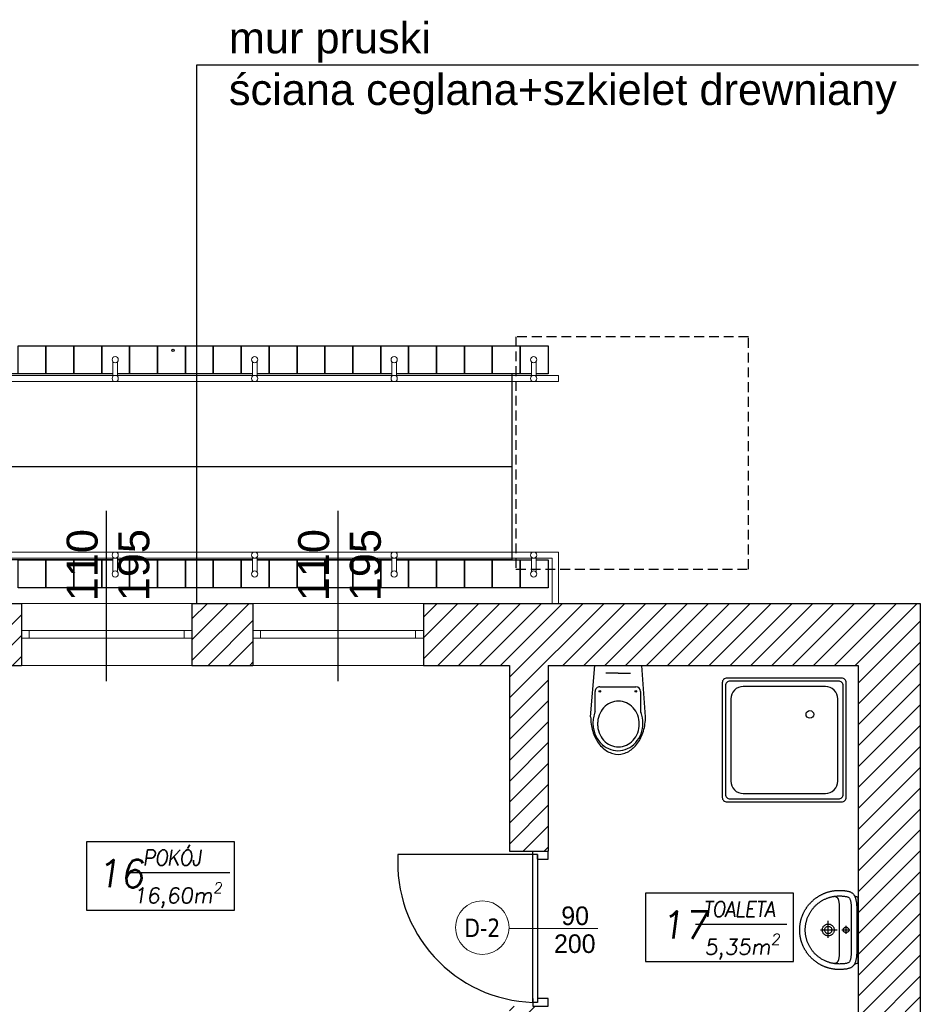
# Model space of a CAD drawing. Header units: millimetres. Extents: x -486876 to 553054, y -140324 to 834178.
# Tile 133 of 155: x 22058 to 27868, y 74524 to 80878. Entities that reach past the tile are written whole.
import ezdxf
from ezdxf.enums import TextEntityAlignment as Align

# ---------------------------------------------------------------- set-up
doc = ezdxf.new("R2010")
doc.units = ezdxf.units.MM
doc.linetypes.add('DASH2', pattern=[0.75, 0.5, -0.25])
doc.linetypes.add('XREF$0$HIDDEN', pattern=[9.525, 6.35, -3.175])
for name, color, linetype, lineweight in [('_XREF', 252, 'DASH2', 13), ('XREF$0$AR-EL-PORĘCZE', 8, 'Continuous', 18), ('XREF$0$okna', 8, 'Continuous', 20), ('XREF$0$ściana nośna', 8, 'Continuous', 30)]:
    doc.layers.add(name, color=color, linetype=linetype, lineweight=lineweight)
for name, color, linetype in [('XREF$0$A-ARM', 8, 'Continuous'), ('XREF$0$ArchiCAD', 8, 'Continuous'), ('XREF$0$DRZWI', 8, 'Continuous'), ('XREF$0$MEBLE', 8, 'Continuous'), ('XREF$0$MEBLE_ŁAZIENKOWE_I_KUCHENNE', 8, 'Continuous'), ('XREF$0$nowe ściany', 8, 'Continuous'), ('XREF$0$OPIS', 8, 'Continuous'), ('XREF$0$OPISY', 8, 'Continuous'), ('XREF$0$WIDOK', 8, 'Continuous'), ('XREF$0$WYMIARY', 9, 'Continuous'), ('XREF$0$WYPEŁNIENIA', 8, 'Continuous')]:
    doc.layers.add(name, color=color, linetype=linetype)
doc.styles.add('XREF$0$APLUS', font='arial.ttf', dxfattribs={"width": 0.6})
doc.styles.add('XREF$0$GENERATED_STYLE_1', font='txt')
doc.styles.add('XREF$0$Standard', font='arial.ttf')
doc.styles.add('XREF$0$Verdana 0.8', font='verdana.ttf', dxfattribs={"width": 0.8})

# ---------------------------------------------------------------- blocks, each defined once
blk = doc.blocks.new('XREF$0$ubi012_r')
for p, q in [((-2.32, 33.16), (0, 0)), ((33.07, 33.16), (30.34, 0)), ((0.86, 16.83), (0.86, 29.35)), ((30.16, 29.17), (30.16, 16.83)), ((27.13, 13.79), (3.9, 13.79)), ((30.34, 0), (0, 0)), ((15.37, 5.06), (7.45, 5.06)), ((15.37, 5.06), (23.29, 5.06))]:
    blk.add_line(p, q)
for centre in [(3.9, 16.83), (27.13, 16.83)]:
    blk.add_circle(centre, 0.506)
for centre, radius, start, end in [((15.37, 44.42), 13.01, 74.61479, 105.38521), ((20.78, 37.1), 22.27, 133.17767, 154.62576), ((16.63, 38.41), 17.03, 126.52593, 148.9267), ((16.19, 42.02), 15.54, 105.94452, 133.25421), ((15.64, 39.74), 15.37, 102.49464, 126.4967), ((15.32, 39.85), 12.81, 102.49464, 126.4967), ((15.46, 40.39), 14.7, 77.63332, 102.36668), ((15.17, 40.39), 12.25, 77.63332, 102.36668), ((15.02, 39.85), 12.81, 53.5033, 77.50536), ((15.28, 39.74), 15.37, 53.5033, 77.50536), ((14.56, 42.02), 15.54, 46.74579, 74.05548), ((14.28, 38.41), 17.03, 31.0733, 53.47407), ((9.97, 37.1), 22.27, 25.37424, 46.82233), ((27.53, 33.76), 29.8, 154.37329, 172.01485), ((18.1, 37.5), 18.76, 148.86698, 169.86451), ((17.37, 37.98), 15.63, 148.86698, 169.86451), ((16.15, 38.74), 14.19, 126.52593, 148.9267), ((14.19, 38.74), 14.19, 31.0733, 53.47407), ((12.97, 37.98), 15.63, 10.13549, 31.13302), ((12.82, 37.5), 18.76, 10.13549, 31.13302), ((3.22, 33.76), 29.8, 7.98515, 25.62671), ((18.81, 37.34), 19.49, 169.76703, 190.23297), ((17.96, 37.85), 16.24, 169.76703, 190.23297), ((12.37, 37.85), 16.24, 0, 10.23297), ((12.1, 37.34), 19.49, 0, 10.23297), ((30.81, 33.16), 33.13, 171.78452, 180.10773), ((15.63, 36.6), 16.22, 189.63639, 202.72046), ((17.37, 37.72), 15.63, 190.13549, 211.13302), ((12.97, 37.72), 15.63, 328.86698, 349.86451), ((12.37, 37.85), 16.24, 349.76703, 0.00002), ((-13.89, 43.27), 46.14, 343.15853, 348.2524), ((12.1, 37.34), 19.49, 349.76703, 0.00002), ((-0.06, 33.16), 33.13, 0, 8.21548), ((-1.67, 29.35), 2.53, 0, 22.72046), ((16.15, 36.96), 14.19, 211.0733, 233.47407), ((15.32, 35.85), 12.81, 233.5033, 257.50536), ((15.02, 35.85), 12.81, 282.49464, 306.4967), ((14.19, 36.96), 14.19, 306.52593, 328.9267), ((32.69, 29.17), 2.53, 163.15853, 180), ((15.17, 35.31), 12.25, 257.63332, 282.36668), ((3.9, 16.83), 3.03, 180, 270), ((27.13, 16.83), 3.03, 270, 0)]:
    blk.add_arc(centre, radius, start, end)
blk = doc.blocks.new('XREF$0$KKP-KOLO2-B02X0201')
at = {"layer": 'XREF$0$A-ARM'}
for points in [[(-21.09, 0), (-21.12, -0.55), (-21.2, -1), (-21.34, -1.39), (-21.54, -1.76), (-21.81, -2.13), (-22.13, -2.54)], [(21.09, 0), (0, 0), (-21.09, 0)], [(22.13, -2.54), (21.81, -2.13), (21.54, -1.76), (21.34, -1.39), (21.2, -1), (21.12, -0.55), (21.09, 0)], [(25.29, -12.17), (25.29, -12.54), (25.28, -12.9), (25.27, -13.27), (25.25, -13.64), (25.22, -14), (25.19, -14.37), (25.16, -14.73), (25.12, -15.09), (25.08, -15.45), (25.03, -15.81), (24.97, -16.16), (24.91, -16.52), (24.85, -16.87), (24.78, -17.22), (24.71, -17.57), (24.63, -17.92), (24.55, -18.26), (24.46, -18.61), (24.37, -18.95), (24.27, -19.29), (24.17, -19.63), (24.06, -19.96), (23.95, -20.3), (23.83, -20.63), (23.71, -20.96), (23.59, -21.29), (23.46, -21.61), (23.33, -21.94), (23.19, -22.26), (23.05, -22.58), (22.9, -22.89), (22.75, -23.21), (22.6, -23.52), (22.44, -23.83), (22.27, -24.14), (22.11, -24.44), (21.94, -24.74), (21.76, -25.04), (21.58, -25.34), (21.4, -25.63), (21.21, -25.92), (21.02, -26.21), (20.83, -26.5), (20.63, -26.78), (20.43, -27.06), (20.22, -27.34), (20.01, -27.62), (19.8, -27.89), (19.58, -28.16), (19.36, -28.42), (19.14, -28.68), (18.91, -28.94), (18.68, -29.2), (18.45, -29.45), (18.21, -29.7), (17.97, -29.95), (17.73, -30.2), (17.48, -30.44), (17.23, -30.67), (16.98, -30.91), (16.72, -31.14), (16.46, -31.36), (16.2, -31.59), (15.93, -31.81), (15.66, -32.02), (15.39, -32.24), (15.12, -32.45), (14.84, -32.65), (14.56, -32.85), (14.28, -33.05), (13.99, -33.25), (13.7, -33.44), (13.41, -33.62), (13.12, -33.81), (12.82, -33.98), (12.52, -34.16), (12.22, -34.33), (11.91, -34.5), (11.61, -34.66), (11.3, -34.82), (10.98, -34.97), (10.67, -35.12), (10.35, -35.27), (10.03, -35.41), (9.71, -35.55), (9.39, -35.68), (9.06, -35.81), (8.74, -35.94), (8.41, -36.06), (8.07, -36.17), (7.74, -36.28), (7.4, -36.39), (7.06, -36.49), (6.72, -36.59), (6.38, -36.68), (6.04, -36.77), (5.69, -36.85), (5.35, -36.93), (5, -37), (4.65, -37.07), (4.29, -37.14), (3.94, -37.2), (3.58, -37.25), (3.23, -37.3), (2.87, -37.34), (2.51, -37.38), (2.14, -37.42), (1.78, -37.45), (1.42, -37.47), (1.05, -37.49), (0.68, -37.5), (0.31, -37.51), (-0.06, -37.51), (-0.06, -37.51), (-0.43, -37.51), (-0.8, -37.5), (-1.16, -37.49), (-1.53, -37.47), (-1.89, -37.45), (-2.26, -37.42), (-2.62, -37.38), (-2.98, -37.34), (-3.34, -37.3), (-3.7, -37.25), (-4.05, -37.2), (-4.41, -37.14), (-4.76, -37.07), (-5.11, -37), (-5.46, -36.93), (-5.81, -36.85), (-6.15, -36.77), (-6.5, -36.68), (-6.84, -36.59), (-7.18, -36.49), (-7.52, -36.39), (-7.85, -36.28), (-8.19, -36.17), (-8.52, -36.06), (-8.85, -35.94), (-9.18, -35.81), (-9.5, -35.68), (-9.83, -35.55), (-10.15, -35.41), (-10.47, -35.27), (-10.78, -35.12), (-11.1, -34.97), (-11.41, -34.82), (-11.72, -34.66), (-12.03, -34.5), (-12.33, -34.33), (-12.63, -34.16), (-12.93, -33.98), (-13.23, -33.81), (-13.52, -33.62), (-13.81, -33.44), (-14.1, -33.25), (-14.39, -33.05), (-14.67, -32.85), (-14.95, -32.65), (-15.23, -32.45), (-15.51, -32.24), (-15.78, -32.02), (-16.05, -31.81), (-16.31, -31.59), (-16.58, -31.36), (-16.84, -31.14), (-17.09, -30.91), (-17.35, -30.67), (-17.6, -30.44), (-17.84, -30.2), (-18.09, -29.95), (-18.33, -29.7), (-18.56, -29.45), (-18.8, -29.2), (-19.03, -28.94), (-19.25, -28.68), (-19.48, -28.42), (-19.7, -28.16), (-19.91, -27.89), (-20.13, -27.62), (-20.34, -27.34), (-20.54, -27.06), (-20.74, -26.78), (-20.94, -26.5), (-21.14, -26.21), (-21.33, -25.92), (-21.51, -25.63), (-21.7, -25.34), (-21.88, -25.04), (-22.05, -24.74), (-22.22, -24.44), (-22.39, -24.14), (-22.55, -23.83), (-22.71, -23.52), (-22.86, -23.21), (-23.01, -22.89), (-23.16, -22.58), (-23.3, -22.26), (-23.44, -21.94), (-23.57, -21.61), (-23.7, -21.29), (-23.83, -20.96), (-23.95, -20.63), (-24.06, -20.3), (-24.17, -19.96), (-24.28, -19.63), (-24.38, -19.29), (-24.48, -18.95), (-24.57, -18.61), (-24.66, -18.26), (-24.74, -17.92), (-24.82, -17.57), (-24.9, -17.22), (-24.96, -16.87), (-25.03, -16.52), (-25.09, -16.16), (-25.14, -15.81), (-25.19, -15.45), (-25.23, -15.09), (-25.27, -14.73), (-25.31, -14.37), (-25.34, -14), (-25.36, -13.64), (-25.38, -13.27), (-25.39, -12.9), (-25.4, -12.54), (-25.4, -12.17), (-25.4, -12.17), (-25.4, -11.8), (-25.38, -11.35), (-25.36, -10.84), (-25.33, -10.31), (-25.3, -9.77), (-25.27, -9.28), (-25.23, -8.85), (-25.19, -8.52), (-25.13, -8.07), (-25.06, -7.64), (-24.99, -7.22), (-24.91, -6.82), (-24.82, -6.44), (-24.73, -6.07), (-24.62, -5.72), (-24.51, -5.38), (-24.38, -5.06), (-24.24, -4.76), (-24.09, -4.47), (-23.93, -4.19), (-23.75, -3.93), (-23.55, -3.68), (-23.34, -3.44), (-23.11, -3.22), (-22.87, -3.01), (-22.6, -2.81), (-22.31, -2.63), (-22, -2.45), (-21.67, -2.29), (-21.32, -2.14), (-20.94, -1.99), (-20.54, -1.86), (-20.11, -1.74), (-19.66, -1.63), (-19.17, -1.53), (-19.17, -1.53), (-18.8, -1.45), (-18.41, -1.38), (-18.01, -1.32), (-17.59, -1.25), (-17.17, -1.2), (-16.73, -1.15), (-16.28, -1.1), (-15.82, -1.06), (-15.35, -1.04), (-14.87, -1.02), (-14.38, -1.01), (-0.06, -1.01), (14.27, -1.01), (14.76, -1.02), (15.23, -1.04), (15.7, -1.06), (16.16, -1.1), (16.61, -1.15), (17.05, -1.2), (17.48, -1.25), (17.9, -1.32), (18.3, -1.38), (18.69, -1.45), (19.06, -1.53), (19.54, -1.63), (20, -1.74), (20.43, -1.86), (20.83, -1.99), (21.21, -2.14), (21.56, -2.29), (21.89, -2.45), (22.2, -2.63), (22.48, -2.81), (22.75, -3.01), (23, -3.22), (23.23, -3.44), (23.44, -3.68), (23.63, -3.93), (23.81, -4.19), (23.98, -4.47), (24.13, -4.76), (24.27, -5.06), (24.39, -5.38), (24.51, -5.72), (24.61, -6.07), (24.71, -6.44), (24.79, -6.82), (24.88, -7.22), (24.95, -7.64), (25.02, -8.07), (25.08, -8.52), (25.12, -8.85), (25.15, -9.28), (25.19, -9.77), (25.22, -10.31), (25.24, -10.84), (25.27, -11.35), (25.28, -11.8), (25.29, -12.17)], [(-0.05, -33.94), (-0.61, -33.93), (-1.16, -33.92), (-1.72, -33.89), (-2.28, -33.85), (-2.7, -33.79), (-3.12, -33.73), (-3.53, -33.66), (-3.94, -33.59), (-4.34, -33.51), (-4.74, -33.42), (-5.14, -33.33), (-5.53, -33.23), (-5.93, -33.13), (-6.33, -33.02), (-6.73, -32.9), (-7.13, -32.77), (-7.53, -32.64), (-7.96, -32.47), (-8.38, -32.29), (-8.79, -32.11), (-9.2, -31.92), (-9.61, -31.73), (-10.02, -31.53), (-10.42, -31.33), (-10.8, -31.11), (-11.16, -30.89), (-11.52, -30.66), (-11.87, -30.43), (-12.22, -30.2), (-12.56, -29.97), (-12.89, -29.72), (-13.22, -29.48), (-13.55, -29.23), (-13.87, -28.97), (-14.19, -28.7), (-14.51, -28.43), (-14.82, -28.15), (-15.14, -27.86), (-15.45, -27.56), (-15.76, -27.24), (-16.06, -26.91), (-16.35, -26.58), (-16.63, -26.25), (-16.91, -25.92), (-17.17, -25.58), (-17.44, -25.24), (-17.7, -24.9), (-17.95, -24.55), (-18.2, -24.19), (-18.45, -23.82), (-18.69, -23.45), (-19.7, -21.59), (-19.87, -21.21), (-20.04, -20.83), (-20.19, -20.44), (-20.34, -20.06), (-20.49, -19.67), (-20.62, -19.28), (-20.75, -18.9), (-20.88, -18.51), (-20.99, -18.12), (-21.1, -17.73), (-21.2, -17.34), (-21.3, -16.94), (-21.38, -16.55), (-21.46, -16.15), (-21.54, -15.75), (-21.6, -15.36), (-21.66, -14.95), (-21.71, -14.55), (-21.75, -14.15), (-21.78, -13.74), (-21.81, -13.33), (-21.83, -12.92), (-21.84, -12.51), (-21.84, -12.09), (-21.84, -11.68), (-21.82, -11.26), (-21.81, -10.84), (-21.78, -10.42), (-21.76, -10), (-21.73, -9.57), (-21.69, -9.16), (-21.64, -8.74), (-21.58, -8.32), (-21.51, -7.91), (-21.43, -7.49), (-21.32, -7.09), (-21.2, -6.68), (-21.06, -6.4), (-20.88, -6.14), (-20.65, -5.9), (-20.38, -5.69), (-20.07, -5.5), (-19.73, -5.34), (-19.37, -5.2), (-18.99, -5.07), (-18.59, -4.96), (-18.17, -4.87), (-17.75, -4.8), (-17.33, -4.73), (-16.9, -4.68), (-16.49, -4.64), (-16.08, -4.61), (-15.69, -4.59), (-15.32, -4.58), (-14.98, -4.57), (-14.66, -4.56), (-14.38, -4.56), (-0.05, -4.56), (14.27, -4.56), (14.55, -4.56), (14.87, -4.57), (15.21, -4.58), (15.58, -4.59), (15.97, -4.61), (16.38, -4.64), (16.8, -4.68), (17.22, -4.73), (17.64, -4.8), (18.07, -4.87), (18.48, -4.96), (18.88, -5.07), (19.26, -5.2), (19.63, -5.34), (19.96, -5.5), (20.27, -5.69), (20.54, -5.9), (20.77, -6.14), (20.96, -6.4), (21.09, -6.68), (21.22, -7.09), (21.32, -7.49), (21.41, -7.91), (21.48, -8.32), (21.54, -8.74), (21.58, -9.16), (21.62, -9.57), (21.65, -10), (21.68, -10.42), (21.7, -10.84), (21.72, -11.26), (21.73, -11.68), (21.74, -12.09), (21.73, -12.51), (21.72, -12.92), (21.7, -13.33), (21.68, -13.74), (21.64, -14.15), (21.6, -14.55), (21.55, -14.95), (21.49, -15.36), (21.43, -15.75), (21.36, -16.15), (21.28, -16.55), (21.19, -16.94), (21.1, -17.34), (20.99, -17.73), (20.89, -18.12), (20.77, -18.51), (20.65, -18.9), (20.52, -19.28), (20.38, -19.67), (20.24, -20.06), (20.09, -20.44), (19.93, -20.83), (19.76, -21.21), (19.59, -21.59), (19.59, -21.59), (18.58, -23.45), (18.34, -23.82), (18.09, -24.19), (17.84, -24.55), (17.59, -24.9), (17.33, -25.24), (17.07, -25.58), (16.8, -25.92), (16.52, -26.25), (16.24, -26.58), (15.95, -26.91), (15.65, -27.24), (15.35, -27.56), (15.03, -27.86), (14.72, -28.15), (14.4, -28.43), (14.08, -28.7), (13.76, -28.97), (13.44, -29.23), (13.11, -29.48), (12.78, -29.72), (12.45, -29.97), (12.11, -30.2), (11.76, -30.43), (11.41, -30.66), (11.06, -30.89), (10.69, -31.11), (10.32, -31.33), (9.91, -31.53), (9.5, -31.73), (9.09, -31.92), (8.68, -32.11), (8.27, -32.29), (7.85, -32.47), (7.43, -32.64), (7.43, -32.64), (7.02, -32.77), (6.62, -32.9), (6.22, -33.02), (5.82, -33.13), (5.43, -33.23), (5.03, -33.33), (4.63, -33.42), (4.23, -33.51), (3.83, -33.59), (3.42, -33.66), (3.01, -33.73), (2.6, -33.79), (2.17, -33.85), (1.61, -33.89), (1.06, -33.92), (0.5, -33.93), (-0.05, -33.94)], [(-0.04, -6.08), (0.43, -6.14), (0.85, -6.32), (1.21, -6.6), (1.49, -6.96), (1.67, -7.38), (1.73, -7.86), (1.67, -8.33), (1.49, -8.75), (1.21, -9.11), (0.85, -9.39), (0.43, -9.57), (-0.04, -9.63), (-0.51, -9.57), (-0.94, -9.39), (-1.3, -9.11), (-1.58, -8.75), (-1.75, -8.33), (-1.82, -7.86), (-1.75, -7.38), (-1.58, -6.96), (-1.3, -6.6), (-0.94, -6.32), (-0.51, -6.14), (-0.04, -6.08)], [(-0.05, -10.45), (-0.05, -5.48)], [(-21.62, -15.21), (-21.58, -14.99), (-21.53, -14.78), (-21.48, -14.58), (-21.41, -14.39), (-21.33, -14.21), (-21.24, -14.04), (-21.14, -13.87), (-21.02, -13.72), (-20.88, -13.57), (-20.72, -13.43), (-20.55, -13.3), (-20.35, -13.18), (-20.14, -13.06), (-19.9, -12.95), (-19.63, -12.85), (-19.34, -12.76), (-19.02, -12.67), (-18.67, -12.6), (-18.29, -12.53), (-17.88, -12.46), (-17.43, -12.4), (-16.96, -12.35), (-16.44, -12.31), (-15.89, -12.27), (-15.3, -12.24), (-14.67, -12.21), (-14, -12.19), (-13.28, -12.18), (-12.52, -12.17), (-11.72, -12.17)], [(-11.72, -12.17), (-0.06, -12.17), (11.6, -12.17)], [(-2.61, -7.95), (2.52, -7.95)], [(11.6, -12.17), (12.41, -12.17), (13.17, -12.18), (13.88, -12.19), (14.55, -12.21), (15.18, -12.24), (15.78, -12.27), (16.33, -12.31), (16.84, -12.35), (17.32, -12.4), (17.77, -12.46), (18.18, -12.53), (18.56, -12.6), (18.9, -12.67), (19.22, -12.76), (19.52, -12.85), (19.78, -12.95), (20.02, -13.06), (20.24, -13.18), (20.44, -13.3), (20.61, -13.43), (20.76, -13.57), (20.9, -13.72), (21.02, -13.87), (21.13, -14.04), (21.22, -14.21), (21.3, -14.39), (21.36, -14.58), (21.42, -14.78), (21.47, -14.99), (21.51, -15.21)], [(-0.06, -15.43), (0.33, -15.45), (0.71, -15.51), (1.07, -15.6), (1.42, -15.73), (1.75, -15.89), (2.06, -16.08), (2.36, -16.3), (2.63, -16.55), (2.87, -16.82), (3.09, -17.11), (3.28, -17.43), (3.44, -17.76), (3.57, -18.11), (3.66, -18.47), (3.72, -18.85), (3.74, -19.24), (3.72, -19.62), (3.66, -20), (3.57, -20.36), (3.44, -20.71), (3.28, -21.05), (3.09, -21.36), (2.87, -21.65), (2.63, -21.92), (2.36, -22.17), (2.06, -22.39), (1.75, -22.58), (1.42, -22.74), (1.07, -22.87), (0.71, -22.96), (0.33, -23.02), (-0.06, -23.04), (-0.45, -23.02), (-0.82, -22.96), (-1.19, -22.87), (-1.54, -22.74), (-1.87, -22.58), (-2.18, -22.39), (-2.48, -22.17), (-2.75, -21.92), (-2.99, -21.65), (-3.21, -21.36), (-3.4, -21.05), (-3.56, -20.71), (-3.69, -20.36), (-3.78, -20), (-3.84, -19.62), (-3.86, -19.24), (-3.84, -18.85), (-3.78, -18.47), (-3.69, -18.11), (-3.56, -17.76), (-3.4, -17.43), (-3.21, -17.11), (-2.99, -16.82), (-2.75, -16.55), (-2.48, -16.3), (-2.18, -16.08), (-1.87, -15.89), (-1.54, -15.73), (-1.19, -15.6), (-0.82, -15.51), (-0.45, -15.45), (-0.06, -15.43)], [(-0.06, -16.9), (0.36, -16.94), (0.75, -17.05), (1.12, -17.22), (1.44, -17.45), (1.72, -17.73), (1.95, -18.06), (2.13, -18.42), (2.23, -18.82), (2.27, -19.24), (2.23, -19.65), (2.13, -20.05), (1.95, -20.41), (1.72, -20.74), (1.44, -21.02), (1.12, -21.25), (0.75, -21.42), (0.36, -21.53), (-0.06, -21.57), (-0.48, -21.53), (-0.87, -21.42), (-1.23, -21.25), (-1.56, -21.02), (-1.84, -20.74), (-2.07, -20.41), (-2.24, -20.05), (-2.35, -19.65), (-2.39, -19.24), (-2.35, -18.82), (-2.24, -18.42), (-2.07, -18.06), (-1.84, -17.73), (-1.56, -17.45), (-1.23, -17.22), (-0.87, -17.05), (-0.48, -16.94), (-0.06, -16.9)], [(-0.06, -24.21), (-0.06, -13.57)], [(4.89, -19.26), (-5.94, -19.26)]]:
    blk.add_lwpolyline(points, dxfattribs=at)
blk = doc.blocks.new('XREF')
at = {"layer": 'XREF$0$WYPEŁNIENIA'}
h = blk.add_hatch(dxfattribs=at)
h.set_pattern_fill('ANSI31', color=256, scale=3)
h.set_pattern_definition([(45, (-52999.899, 13162.694), (-6.7351921, 6.7351921), [])])
h.paths.add_polyline_path([(5376.11, 10651.78), (5336.75, 10651.78), (5336.75, 10611.78), (5376.11, 10611.78)])
h.paths.add_polyline_path([(5806.69, 10651.78), (5486.11, 10651.78), (5486.11, 10611.78), (5541.69, 10611.78), (5541.69, 10491.78), (5566.69, 10491.78), (5566.69, 10611.78), (5766.69, 10611.78), (5766.69, 10481.78), (5766.69, 10471.78), (5766.69, 10346.78), (5739.69, 10346.78), (5739.69, 10336.78), (5766.69, 10336.78), (5766.69, 10322.47), (5806.69, 10322.47)])
h.paths.add_polyline_path([(5566.69, 10391.78), (5556.69, 10391.78), (5541.69, 10391.78), (5541.69, 10295.78), (5566.69, 10295.78), (5566.69, 10336.78), (5739.69, 10336.78), (5739.69, 10346.78), (5566.69, 10346.78)])
h.paths.add_polyline_path([(5566.69, 10295.78), (5541.69, 10295.78), (5541.69, 10195.78), (5566.69, 10195.78)])
h.paths.add_polyline_path([(5558.62, 10157.37), (5572.62, 10157.37), (5572.62, 10143.37), (5558.62, 10143.37)], flags=16)
edge = h.paths.add_edge_path(flags=16)
edge.add_arc((5565.62, 10150.37), 7, 0, 360)
h.paths.add_polyline_path([(5806.69, 10212.47), (5766.69, 10212.47), (5766.69, 10121.78), (5688.72, 10121.78), (5688.72, 10096.78), (5766.69, 10096.78), (5766.69, 10027.67), (5806.69, 10027.67), (5806.69, 10029.35)])
h.paths.add_polyline_path([(5806.69, 9917.67), (5766.69, 9917.67), (5766.69, 9911.78), (5683.24, 9911.78), (5683.24, 9881.78), (5766.69, 9881.78), (5766.69, 9779.12), (5806.69, 9779.12)])
h.paths.add_polyline_path([(5157.25, 9881.78), (5142.25, 9881.78), (5141.56, 9712.78), (5141.56, 9656.78), (5141.56, 9631.78), (5156.56, 9631.78), (5156.56, 9712.78)])
h.paths.add_polyline_path([(5256.56, 9656.78), (5156.56, 9656.78), (5156.56, 9631.78), (5256.56, 9631.78)])
h.paths.add_polyline_path([(5451.56, 9666.86), (5426.56, 9666.86), (5426.56, 9656.78), (5256.56, 9656.78), (5256.56, 9631.78), (5426.56, 9631.78), (5451.56, 9631.78)])
h.paths.add_polyline_path([(5806.69, 9779.12), (5766.69, 9779.12), (5766.69, 9756.28), (5806.69, 9756.28)])
h.paths.add_polyline_path([(5806.69, 9563.42), (5766.69, 9563.42), (5766.69, 9361.43), (5605.18, 9361.43), (5605.18, 9321.43), (5766.69, 9321.43), (5766.69, 9268.64), (5806.69, 9268.64)])
h.paths.add_polyline_path([(5806.69, 9646.28), (5766.69, 9646.28), (5766.69, 9563.42), (5806.69, 9563.42)])
h.paths.add_polyline_path([(5495.18, 9361.43), (5463.86, 9361.43), (5451.56, 9361.43), (5451.56, 9481.78), (5426.56, 9481.78), (5426.56, 9361.43), (5366.74, 9361.43), (5366.74, 9321.43), (5495.18, 9321.43)])
h.paths.add_polyline_path([(5256.74, 9361.43), (4971.58, 9361.43), (4971.58, 9321.43), (5256.74, 9321.43)])
h.paths.add_polyline_path([(4861.58, 9361.43), (4816.56, 9361.43), (4816.56, 9450.58), (4776.56, 9450.58), (4776.56, 9361.43), (4714.92, 9361.43), (4714.92, 9321.43), (4861.58, 9321.43)])
h.paths.add_polyline_path([(4604.92, 9361.43), (4411.55, 9361.43), (4411.55, 9321.43), (4604.92, 9321.43)])
h.paths.add_polyline_path([(4411.55, 9361.43), (4406.56, 9361.43), (4406.56, 9411.43), (4366.56, 9411.43), (4366.56, 9361.43), (4171.56, 9361.43), (4171.56, 9321.43), (4411.55, 9321.43)])
h.paths.add_polyline_path([(4816.56, 9631.78), (5021.56, 9631.78), (5021.56, 9656.78), (4816.56, 9656.78), (4816.56, 9766.19), (4776.56, 9766.19), (4776.56, 9563.42), (4816.56, 9563.42)])
h.paths.add_polyline_path([(4816.56, 9563.42), (4776.56, 9563.42), (4776.56, 9510.58), (4816.56, 9510.58)])
h.paths.add_polyline_path([(5806.69, 9158.64), (5766.69, 9158.64), (5766.69, 9112.7), (5806.69, 9112.7)])
h.paths.add_polyline_path([(4783.69, 9911.78), (4771.69, 9911.78)])
h.paths.add_polyline_path([(4886.69, 10121.78), (4796.69, 10121.78), (4796.69, 10096.78), (4886.69, 10096.78)])
h.paths.add_polyline_path([(5434.52, 10096.78), (5434.52, 10121.78), (5409.69, 10121.78), (5409.81, 10096.78)])
h.paths.add_polyline_path([(5535.02, 10121.78), (5535.02, 10108.85), (5535.02, 10108.85), (5535.02, 10096.78), (5588.72, 10096.78), (5588.72, 10121.78), (5575.42, 10121.78), (5575.42, 10162.36), (5566.69, 10162.36), (5566.69, 10195.78), (5541.69, 10195.78), (5541.69, 10121.78)])
h = blk.add_hatch(dxfattribs=at)
h.set_pattern_fill('ANSI31', color=256, scale=3)
h.set_pattern_definition([(45, (428.967, 8619.944), (-6.735192, 6.735192), [])])
h.paths.add_polyline_path([(5131.69, 10611.78), (5226.75, 10611.78), (5226.75, 10651.78), (5034.68, 10651.78), (5034.68, 10611.78), (5106.69, 10611.78), (5106.69, 10492.03), (5131.69, 10480.17)])
h.paths.add_polyline_path([(5131.69, 10480.17), (5106.69, 10492.03), (5106.69, 10431.78), (4986.69, 10431.78), (4986.69, 10329.91), (4986.69, 10317.78), (4996.69, 10317.78), (4996.69, 10329.91), (4996.69, 10421.78), (5106.69, 10421.78), (5106.69, 10121.78), (4996.69, 10121.78), (4996.69, 10217.78), (4986.69, 10217.78), (4986.69, 10096.78), (5106.69, 10096.78), (5106.69, 10080.78), (5131.69, 10080.78), (5131.69, 10096.78), (5309.81, 10096.78), (5309.81, 10121.78), (5167.64, 10121.78), (5167.64, 10167.09), (5131.69, 10167.09)])
h.paths.add_polyline_path([(5138.63, 10159.36), (5152.63, 10159.36), (5152.63, 10145.36), (5138.63, 10145.36)], flags=16)
h.paths.add_polyline_path([(5138.63, 10138.66), (5152.63, 10138.66), (5152.63, 10124.66), (5138.63, 10124.66)], flags=16)
h.paths.add_polyline_path([(5342.2, 9911.78), (5131.69, 9911.78), (5131.69, 9927.78), (5106.69, 9927.78), (5106.69, 9911.78), (4754.5, 9911.78), (4743.77, 9881.78), (4776.56, 9881.78), (4776.56, 9866.19), (4786.56, 9866.19), (4816.56, 9866.19), (4816.56, 9881.78), (5141.56, 9881.78), (5156.56, 9881.78), (5336.01, 9881.78)])
h.paths.add_polyline_path([(5139.23, 9902.34), (5153.23, 9902.34), (5153.23, 9888.34), (5139.23, 9888.34)], flags=16)
h.paths.add_polyline_path([(5583.24, 9911.78), (5342.2, 9911.78), (5336.01, 9881.78), (5426.56, 9881.78), (5426.56, 9766.86), (5451.56, 9766.86), (5451.56, 9821.78), (5566.69, 9821.78), (5566.69, 9881.78), (5583.24, 9881.78)])
h.paths.add_polyline_path([(5504.63, 9871.77), (5518.63, 9871.77), (5518.63, 9857.77), (5504.63, 9857.77)], flags=16)
h.paths.add_polyline_path([(5518.63, 9864.77, -1), (5504.63, 9864.77, -1)], flags=16)
at = {"layer": 'XREF$0$AR-EL-PORĘCZE', "lineweight": -2}
for p, q in [((5285.76, 10798.24), (5285.76, 10807.73)), ((5288.76, 10798.24), (5288.76, 10807.73)), ((5375.76, 10798.24), (5375.76, 10807.73)), ((5378.76, 10798.24), (5378.76, 10807.73)), ((5465.76, 10798.24), (5465.76, 10807.73)), ((5468.76, 10798.24), (5468.76, 10807.73)), ((5555.76, 10798.24), (5555.76, 10807.73)), ((5558.76, 10798.24), (5558.76, 10807.73)), ((5573.26, 10798.91), (3944.33, 10798.91)), ((5573.26, 10798.91), (5573.26, 10794.91)), ((5573.26, 10794.91), (3941.33, 10794.91)), ((5573.26, 10684.91), (3917.54, 10684.91)), ((5573.26, 10684.91), (5573.26, 10651.78)), ((5569.26, 10680.91), (3921.54, 10680.91)), ((5285.76, 10681.59), (5285.76, 10672.1)), ((5288.76, 10681.59), (5288.76, 10672.1)), ((5375.76, 10681.59), (5375.76, 10672.1)), ((5378.76, 10681.59), (5378.76, 10672.1)), ((5465.76, 10681.59), (5465.76, 10672.1)), ((5468.76, 10681.59), (5468.76, 10672.1)), ((5555.76, 10681.59), (5555.76, 10672.1)), ((5558.76, 10681.59), (5558.76, 10672.1)), ((5569.26, 10680.91), (5569.26, 10651.78))]:
    blk.add_line(p, q, dxfattribs=at)
for centre in [(5287.26, 10809.05), (5377.26, 10809.05), (5467.26, 10809.05), (5557.26, 10809.05), (5287.26, 10796.91), (5377.26, 10796.91), (5467.26, 10796.91), (5557.26, 10796.91), (5287.26, 10682.91), (5377.26, 10682.91), (5467.26, 10682.91), (5557.26, 10682.91), (5287.26, 10670.78), (5377.26, 10670.78), (5467.26, 10670.78), (5557.26, 10670.78)]:
    blk.add_circle(centre, 2, dxfattribs=at)
at = {"layer": 'XREF$0$DRZWI'}
for points in [[(5559.69, 10489.78), (5559.69, 10394.28), (5556.69, 10394.28), (5556.69, 10394.28), (5556.61, 10491.78)], [(5559.69, 10486.78), (5566.69, 10486.78), (5566.69, 10491.78)], [(5559.69, 10486.78), (5559.69, 10489.78), (5469.69, 10489.78), (5469.69, 10489.78)], [(5556.69, 10396.78), (5556.69, 10391.78), (5566.69, 10391.78), (5566.69, 10396.78)], [(5566.69, 10396.78), (5559.78, 10396.78)]]:
    blk.add_lwpolyline(points, dxfattribs=at)
blk.add_arc((5559.64, 10484.34), 90.11, 176.53875, 268.12796, dxfattribs=at)
at = {"layer": 'XREF$0$MEBLE', "ltscale": 1.2}
for points in [[(5758.94, 10526.6), (5758.94, 10600.6, 0.414214), (5755.94, 10603.6), (5681.94, 10603.6, 0.414214), (5678.94, 10600.6), (5678.94, 10526.6, 0.414214), (5681.94, 10523.6), (5755.94, 10523.6, 0.414214)], [(5756.94, 10528.6), (5756.94, 10598.6, 0.414214), (5753.94, 10601.6), (5683.94, 10601.6, 0.414214), (5680.94, 10598.6), (5680.94, 10528.6, 0.414214), (5683.94, 10525.6), (5753.94, 10525.6, 0.414214)], [(5753.44, 10537.1), (5753.44, 10590.1, 0.414214), (5745.44, 10598.1), (5692.44, 10598.1, 0.414214), (5684.44, 10590.1), (5684.44, 10537.1, 0.414214), (5692.44, 10529.1), (5745.44, 10529.1, 0.414214)]]:
    blk.add_lwpolyline(points, format="xyb", close=True, dxfattribs=at)
blk.add_circle((5735.46, 10580.12), 2.5, dxfattribs=at)
at = {"layer": 'XREF$0$nowe ściany'}
for p, q in [((5541.69, 10491.78), (5566.69, 10491.78)), ((5766.69, 10481.78), (5766.69, 10471.78))]:
    blk.add_line(p, q, dxfattribs=at)
at = {"layer": 'XREF$0$okna'}
for p, q in [((5336.75, 10651.78), (5226.75, 10651.78)), ((5486.11, 10651.78), (5376.11, 10651.78)), ((5231.75, 10634.28), (5331.75, 10634.28)), ((5381.11, 10634.28), (5481.11, 10634.28)), ((5231.75, 10629.28), (5331.75, 10629.28)), ((5381.11, 10629.28), (5481.11, 10629.28)), ((5336.75, 10611.78), (5226.75, 10611.78)), ((5486.11, 10611.78), (5376.11, 10611.78))]:
    blk.add_line(p, q, dxfattribs=at)
for points in [[(5231.75, 10629.28), (5226.75, 10629.28), (5226.75, 10634.28), (5231.75, 10634.28)], [(5336.75, 10629.28), (5331.75, 10629.28), (5331.75, 10634.28), (5336.75, 10634.28)], [(5381.11, 10629.28), (5376.11, 10629.28), (5376.11, 10634.28), (5381.11, 10634.28)], [(5486.11, 10629.28), (5481.11, 10629.28), (5481.11, 10634.28), (5486.11, 10634.28)]]:
    blk.add_lwpolyline(points, close=True, dxfattribs=at)
blk.add_lwpolyline([(5598.54, 10442.03), (5541.42, 10442.03)], dxfattribs=at)
blk.add_circle((5524.09, 10442.55), 17.28, dxfattribs=at)
at = {"layer": 'XREF$0$OPIS'}
for p, q in [((5281.75, 10601.63), (5281.75, 10711.52)), ((5431.11, 10601.63), (5431.11, 10711.52)), ((5296.3, 10477.99), (5361.29, 10477.99)), ((5661.65, 10444.81), (5720.53, 10444.81))]:
    blk.add_line(p, q, dxfattribs=at)
for points in [[(5364.27, 10497.91), (5268.75, 10497.91), (5268.75, 10453.75), (5364.27, 10453.75)], [(5724.96, 10464.73), (5629.43, 10464.73), (5629.43, 10420.56), (5724.96, 10420.56)]]:
    blk.add_lwpolyline(points, close=True, dxfattribs=at)
blk.add_circle((5324.59, 10815.19), 0.758, dxfattribs=at)
at = {"layer": 'XREF$0$WIDOK'}
for p, q in [((5285.76, 10799.92), (5198.76, 10799.92)), ((5375.76, 10799.92), (5288.76, 10799.92)), ((5465.76, 10799.92), (5378.76, 10799.92)), ((5543.26, 10799.92), (5468.76, 10799.92)), ((5543.26, 10799.92), (5543.26, 10679.78)), ((5285.76, 10679.78), (5198.76, 10679.78)), ((5375.76, 10679.78), (5288.76, 10679.78)), ((5465.76, 10679.78), (5378.76, 10679.78)), ((5543.26, 10679.78), (5468.76, 10679.78))]:
    blk.add_line(p, q, dxfattribs=at)
at = {"layer": 'XREF$0$WIDOK', "color": 8}
blk.add_line((5543.26, 10739.85), (3946.56, 10739.85), dxfattribs=at)
at = {"layer": 'XREF$0$WIDOK'}
for points in [[(5242.56, 10799.92), (5224.56, 10799.92), (5224.56, 10817.92), (5242.56, 10817.92)], [(5260.56, 10799.92), (5242.56, 10799.92), (5242.56, 10817.92), (5260.56, 10817.92)], [(5278.56, 10799.92), (5260.56, 10799.92), (5260.56, 10817.92), (5278.56, 10817.92)], [(5314.56, 10799.92), (5296.56, 10799.92), (5296.56, 10817.92), (5314.56, 10817.92)], [(5332.56, 10799.92), (5314.56, 10799.92), (5314.56, 10817.92), (5332.56, 10817.92)], [(5350.56, 10799.92), (5332.56, 10799.92), (5332.56, 10817.92), (5350.56, 10817.92)], [(5368.56, 10799.92), (5350.56, 10799.92), (5350.56, 10817.92), (5368.56, 10817.92)], [(5404.56, 10799.92), (5386.56, 10799.92), (5386.56, 10817.92), (5404.56, 10817.92)], [(5422.56, 10799.92), (5404.56, 10799.92), (5404.56, 10817.92), (5422.56, 10817.92)], [(5440.56, 10799.92), (5422.56, 10799.92), (5422.56, 10817.92), (5440.56, 10817.92)], [(5458.56, 10799.92), (5440.56, 10799.92), (5440.56, 10817.92), (5458.56, 10817.92)], [(5494.56, 10799.92), (5476.56, 10799.92), (5476.56, 10817.92), (5494.56, 10817.92)], [(5512.56, 10799.92), (5494.56, 10799.92), (5494.56, 10817.92), (5512.56, 10817.92)], [(5530.56, 10799.92), (5512.56, 10799.92), (5512.56, 10817.92), (5530.56, 10817.92)], [(5548.56, 10799.92), (5530.56, 10799.92), (5530.56, 10817.92), (5548.56, 10817.92)], [(5242.56, 10661.78), (5224.56, 10661.78), (5224.56, 10679.78), (5242.56, 10679.78)], [(5260.56, 10661.78), (5242.56, 10661.78), (5242.56, 10679.78), (5260.56, 10679.78)], [(5278.56, 10661.78), (5260.56, 10661.78), (5260.56, 10679.78), (5278.56, 10679.78)], [(5314.56, 10661.78), (5296.56, 10661.78), (5296.56, 10679.78), (5314.56, 10679.78)], [(5332.56, 10661.78), (5314.56, 10661.78), (5314.56, 10679.78), (5332.56, 10679.78)], [(5350.56, 10661.78), (5332.56, 10661.78), (5332.56, 10679.78), (5350.56, 10679.78)], [(5368.56, 10661.78), (5350.56, 10661.78), (5350.56, 10679.78), (5368.56, 10679.78)], [(5404.56, 10661.78), (5386.56, 10661.78), (5386.56, 10679.78), (5404.56, 10679.78)], [(5422.56, 10661.78), (5404.56, 10661.78), (5404.56, 10679.78), (5422.56, 10679.78)], [(5440.56, 10661.78), (5422.56, 10661.78), (5422.56, 10679.78), (5440.56, 10679.78)], [(5458.56, 10661.78), (5440.56, 10661.78), (5440.56, 10679.78), (5458.56, 10679.78)], [(5494.56, 10661.78), (5476.56, 10661.78), (5476.56, 10679.78), (5494.56, 10679.78)], [(5512.56, 10661.78), (5494.56, 10661.78), (5494.56, 10679.78), (5512.56, 10679.78)], [(5530.56, 10661.78), (5512.56, 10661.78), (5512.56, 10679.78), (5530.56, 10679.78)], [(5548.56, 10661.78), (5530.56, 10661.78), (5530.56, 10679.78), (5548.56, 10679.78)]]:
    blk.add_lwpolyline(points, close=True, dxfattribs=at)
for points in [[(5285.76, 10799.92), (5278.56, 10799.92), (5278.56, 10817.92), (5296.56, 10817.92), (5296.56, 10799.92), (5288.76, 10799.92)], [(5375.76, 10799.92), (5368.56, 10799.92), (5368.56, 10817.92), (5386.56, 10817.92), (5386.56, 10799.92), (5378.76, 10799.92)], [(5465.76, 10799.92), (5458.56, 10799.92), (5458.56, 10817.92), (5476.56, 10817.92), (5476.56, 10799.92), (5468.76, 10799.92)], [(5555.76, 10799.92), (5548.56, 10799.92), (5548.56, 10817.92), (5566.56, 10817.92), (5566.56, 10799.92), (5558.76, 10799.92)], [(5288.76, 10679.78), (5296.56, 10679.78), (5296.56, 10661.78), (5278.56, 10661.78), (5278.56, 10679.78), (5285.76, 10679.78)], [(5378.76, 10679.78), (5386.56, 10679.78), (5386.56, 10661.78), (5368.56, 10661.78), (5368.56, 10679.78), (5375.76, 10679.78)], [(5468.76, 10679.78), (5476.56, 10679.78), (5476.56, 10661.78), (5458.56, 10661.78), (5458.56, 10679.78), (5465.76, 10679.78)], [(5558.76, 10679.78), (5566.56, 10679.78), (5566.56, 10661.78), (5548.56, 10661.78), (5548.56, 10679.78), (5555.76, 10679.78)]]:
    blk.add_lwpolyline(points, dxfattribs=at)
at = {"layer": 'XREF$0$WYMIARY'}
for p, q in [((5805.6, 10999.19), (5339.66, 10999.19)), ((5339.66, 10999.19), (5339.66, 10651.78))]:
    blk.add_line(p, q, dxfattribs=at)
at = {"layer": 'XREF$0$WYMIARY', "linetype": 'XREF$0$HIDDEN'}
blk.add_lwpolyline([(5545.79, 10673.87), (5695.79, 10673.87), (5695.79, 10823.87), (5545.79, 10823.87)], close=True, dxfattribs=at)
at = {"layer": 'XREF$0$ściana nośna'}
for p, q in [((5034.68, 10651.78), (5226.75, 10651.78)), ((5226.75, 10651.78), (5226.75, 10611.78)), ((5336.75, 10651.78), (5376.11, 10651.78)), ((5336.75, 10651.78), (5336.75, 10611.78)), ((5376.11, 10651.78), (5376.11, 10611.78)), ((5486.11, 10651.78), (5806.69, 10651.78)), ((5486.11, 10651.78), (5486.11, 10611.78)), ((5806.69, 10651.78), (5806.69, 10322.47)), ((5131.69, 10611.78), (5226.75, 10611.78)), ((5336.75, 10611.78), (5376.11, 10611.78)), ((5486.11, 10611.78), (5541.69, 10611.78)), ((5541.69, 10611.78), (5541.69, 10491.78)), ((5566.69, 10611.78), (5766.69, 10611.78)), ((5566.69, 10611.78), (5566.69, 10491.78)), ((5766.69, 10611.78), (5766.69, 10481.78)), ((5766.69, 10471.78), (5766.69, 10346.78))]:
    blk.add_line(p, q, dxfattribs=at)
at = {"layer": 'XREF$0$A-ARM', "xscale": 1.007999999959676, "yscale": 1.007999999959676, "zscale": 1.007999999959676, "rotation": 270}
blk.add_blockref('XREF$0$KKP-KOLO2-B02X0201', (5766.69, 10440.95), dxfattribs=at)
at = {"layer": 'XREF$0$MEBLE_ŁAZIENKOWE_I_KUCHENNE', "ltscale": 1.2, "rotation": 180}
blk.add_blockref('XREF$0$ubi012_r', (5627.09, 10611.78), dxfattribs=at)
at = {"style": 'XREF$0$APLUS'}
blk.add_attdef('165', text='', height=12.94, rotation=90, dxfattribs=at).set_placement((5850.28, 4086.91), align=Align.TOP_CENTER)
blk.add_attdef('70', text='', height=12.94, rotation=90, dxfattribs=at).set_placement((5846.74, 4087.03), align=Align.BOTTOM_CENTER)
at = {"layer": 'XREF$0$ArchiCAD', "style": 'XREF$0$GENERATED_STYLE_1'}
for s, p in [('90', (5575.08, 10440.56)), ('200', (5570.39, 10422.55))]:
    blk.add_text(s, height=12, rotation=0, dxfattribs=at).set_placement(p, align=Align.BOTTOM_LEFT)
at = {"layer": 'XREF$0$DRZWI', "style": 'XREF$0$APLUS'}
for tag, height, p in [('90', 10.59, (3968.05, 17970.78)), ('90', 10.59, (4273.69, 17907.63)), ('90', 10.59, (4647.11, 17907.63)), ('90', 10.59, (4995.74, 17907.63)), ('90', 10.59, (5345.01, 17907.63)), ('90', 8.24, (3625.86, 17450.53)), ('90', 8.24, (4282.58, 17436.64)), ('90', 8.24, (4577.82, 17436.64)), ('90', 8.24, (5003.12, 17436.64)), ('90', 8.24, (5300.95, 17436.64)), ('90', 8.24, (5625.63, 17350.96)), ('110', 12.94, (3772.73, 10725.01)), ('100', 12.94, (3763.85, 10003.38)), ('90', 10.59, (3383.41, 9921.97)), ('83', 10.59, (4118.73, 4184.03))]:
    blk.add_attdef(tag, text='', height=height, dxfattribs=at).set_placement(p, align=Align.BOTTOM_CENTER)
for tag, height, p in [('200', 10.59, (3967.95, 17967.89)), ('200', 10.59, (4273.59, 17904.74)), ('200', 10.59, (4647.01, 17904.74)), ('200', 10.59, (4995.64, 17904.74)), ('200', 10.59, (5344.91, 17904.74)), ('200', 8.24, (3625.86, 17448.28)), ('200', 8.24, (4282.58, 17434.39)), ('200', 8.24, (4577.82, 17434.39)), ('200', 8.24, (5003.12, 17434.39)), ('200', 8.24, (5300.95, 17434.39)), ('200', 8.24, (5625.63, 17348.71)), ('210', 12.94, (3772.6, 10721.48)), ('200', 12.94, (3763.85, 9999.84)), ('200', 10.59, (3383.31, 9919.08)), ('178', 10.59, (4118.62, 4181.14))]:
    blk.add_attdef(tag, text='', height=height, dxfattribs=at).set_placement(p, align=Align.TOP_CENTER)
for tag, height, p in [('96', 10.59, (4202.03, 17787.41)), ('100', 10.59, (5719.75, 17787.41)), ('100', 12.94, (4040.53, 17776.32)), ('100', 12.94, (4599.33, 17776.96)), ('100', 12.94, (4947.96, 17776.96)), ('100', 12.94, (5297.45, 17776.96)), ('100', 12.94, (3575.63, 17557.16)), ('100', 12.94, (3932.34, 17557.16)), ('100', 12.94, (4215.59, 17557.16)), ('100', 12.94, (4630.17, 17557.16)), ('100', 12.94, (4954.89, 17557.16)), ('100', 12.94, (5353.3, 17557.16)), ('100', 12.94, (5612.36, 17557.16)), ('90', 11.76, (4712.89, 10187.26)), ('90', 11.76, (4933.75, 10129.07)), ('90', 11.76, (5359.81, 10117.21)), ('120', 13.53, (3472.06, 9987.9)), ('90', 11.76, (4206.17, 4035.84))]:
    blk.add_attdef(tag, text='', height=height, rotation=90, dxfattribs=at).set_placement(p, align=Align.BOTTOM_CENTER)
for tag, height, p in [('205', 10.59, (4204.92, 17787.31)), ('210', 10.59, (5722.65, 17787.31)), ('210', 12.94, (4044.07, 17776.19)), ('210', 12.94, (4602.86, 17776.83)), ('210', 12.94, (4951.5, 17776.83)), ('210', 12.94, (5300.98, 17776.83)), ('210', 12.94, (3579.16, 17557.04)), ('210', 12.94, (3935.88, 17557.04)), ('210', 12.94, (4219.13, 17557.04)), ('210', 12.94, (4633.7, 17557.04)), ('210', 12.94, (4958.43, 17557.04)), ('210', 12.94, (5356.84, 17557.04)), ('210', 12.94, (5615.9, 17557.04)), ('200', 11.76, (4716.1, 10187.15)), ('200', 11.76, (4936.97, 10128.95)), ('200', 11.76, (5363.02, 10117.1)), ('210', 13.53, (3475.75, 9987.9)), ('170', 11.76, (4209.38, 4035.73))]:
    blk.add_attdef(tag, text='', height=height, rotation=90, dxfattribs=at).set_placement(p, align=Align.TOP_CENTER)
at = {"layer": 'XREF$0$OPIS', "attachment_point": 1, "style": 'XREF$0$Standard'}
for s, width, gutter_width, insert, char_height in [('mur pruski\\Pściana ceglana+szkielet drewniany', 442.9285, 12.5, (5360.61, 11026.76), 20), ('\\A1;{\\Fromans|c238;\\Q8;\\W0.9;\\T0.95;POKÓJ}', 79.0239, 1, (5305.09, 10492.62), 10), ('\\A1;{\\Fromans|c238;\\Q8;16}', 79.0239, 1, (5275.07, 10486.37), 18), ('\\A1;{\\Fromans|c238;\\Q8;16,60m\\H0.7x;\\S2^ ;}', 79.0239, 1, (5298.9, 10471.68), 10), ('\\A1;{\\Fromans|c238;\\Q8;\\W0.9;\\T0.95;TOALETA}', 79.0239, 1, (5666.52, 10459.44), 10), ('\\A1;{\\Fromans|c238;\\Q8;17}', 79.0239, 1, (5638.69, 10453.19), 18), ('\\A1;{\\Fromans|c238;\\Q8;5,35m\\H0.7x;\\S2^ ;}', 79.0239, 1, (5667.44, 10438.49), 10)]:
    blk.add_mtext_dynamic_manual_height_columns(s, width=width, gutter_width=gutter_width, heights=[0], dxfattribs=dict(at, insert=insert, char_height=char_height))
at = {"layer": 'XREF$0$OPIS', "char_height": 20, "attachment_point": 1, "rotation": 90, "style": 'XREF$0$Standard'}
for insert in [(5255.93, 10659.1), (5405.29, 10659.1)]:
    blk.add_mtext_dynamic_manual_height_columns('\\pxqc;110\\P195', width=34.6776, gutter_width=12.5, heights=[0], dxfattribs=dict(at, insert=insert))
at = {"layer": 'XREF$0$OPISY', "style": 'XREF$0$Verdana 0.8', "width": 0.8}
blk.add_text('D-2', height=12, rotation=360, dxfattribs=at).set_placement((5524.09, 10442.38), align=Align.MIDDLE_CENTER)

msp = doc.modelspace()

# ---------------------------------------------------------------- block references
at = {"layer": '_XREF', "xscale": 10, "yscale": 10, "zscale": 10}
msp.add_blockref('XREF', (-30198.46986, -29406.42919), dxfattribs=at)

doc.saveas('drawing.dxf')
